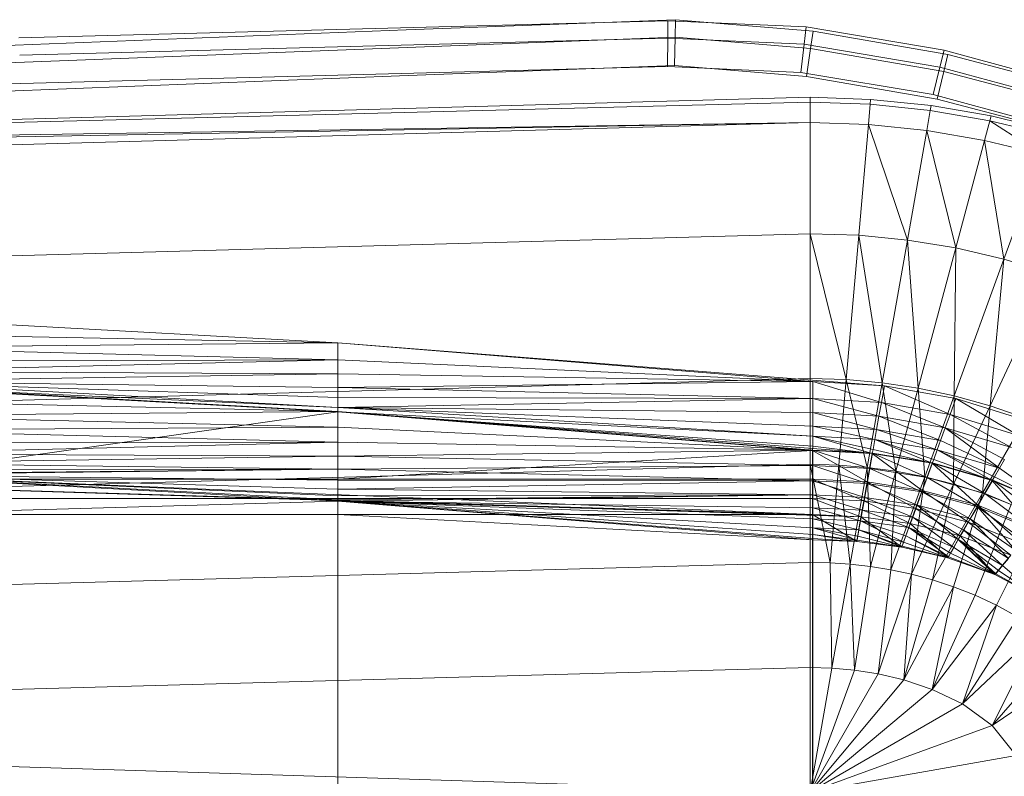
# Model space of a CAD drawing. Header units: metres. Extents: x 391.1 to 427.5, y 12.7 to 28.4.
# Tile 61 of 135: x 407.872 to 408.111, y 26.315 to 26.498. Entities that reach past the tile are written whole.
import ezdxf

# ---------------------------------------------------------------- set-up
doc = ezdxf.new("R2010")
doc.units = ezdxf.units.M
doc.layers.add('A-DETL-____-MBND', color=7, linetype='Continuous', lineweight=18)
doc.layers.add('A-GENM-____-OTLN', color=7, linetype='Continuous', lineweight=18)

# ---------------------------------------------------------------- blocks, each defined once
blk = doc.blocks.new('Family - LONDR55-XX_ZZ-ARQ-CAA-M3D-Londres55-154724-04_PCI_P1')
at = {"layer": 'A-DETL-____-MBND', "color": 253, "true_color": 0xaaaaaa}
for p, q in [((0.03874, 0.72691), (0.03162, 0.40749)), ((0.03874, 0.72691), (0.03162, 0.40749)), ((0.03494, 0.21652), (0.04902, 0.7262)), ((0.04902, 0.7262), (0.03612, 0.21652)), ((0.04902, 0.7262), (0.04107, 0.21652)), ((0.0502, 0.7262), (0.04107, 0.21652)), ((0.05515, 0.7262), (0.04107, 0.21652)), ((0.08204, 0.7262), (0.06796, 0.21652)), ((0.11707, 0.7262), (0.10299, 0.21652)), ((0.12032, 0.7256), (0.13594, 0.21593)), ((0.12032, 0.7256), (0.13594, 0.21593)), ((0.12032, 0.7256), (0.13646, 0.2042)), ((0.13782, 0.7262), (0.12375, 0.21652)), ((0.16159, 0.7262), (0.14752, 0.21652)), ((0.18701, 0.7262), (0.17293, 0.21652)), ((0.18701, 0.7262), (0.20299, 0.21652)), ((0.01865, 0.31422), (0.02604, 0.50472)), ((0.01865, 0.31422), (0.02604, 0.50472)), ((0.02287, 0.31404), (0.03025, 0.50425)), ((0.02287, 0.31404), (0.03025, 0.50425)), ((0.03707, 0.5035), (0.0297, 0.31375)), ((0.03707, 0.5035), (0.0297, 0.31375)), ((0.0297, 0.31375), (0.03707, 0.5035)), ((0.03707, 0.5035), (0.0297, 0.31375)), ((0.08802, 0.44565), (0.09437, 0.33076)), ((0.09212, 0.44566), (0.09437, 0.33076)), ((0.09212, 0.44566), (0.09437, 0.33076)), ((0.09554, 0.44566), (0.09437, 0.33076)), ((0.09437, 0.33076), (0.09554, 0.44566)), ((0.09554, 0.44566), (0.09846, 0.33077)), ((0.09554, 0.44566), (0.09846, 0.33077)), ((0.09882, 0.44566), (0.09846, 0.33077)), ((0.09846, 0.33077), (0.09882, 0.44566)), ((0.09846, 0.33077), (0.10126, 0.44566)), ((0.09846, 0.33077), (0.10126, 0.44566)), ((0.10126, 0.44566), (0.10188, 0.33077)), ((0.10126, 0.44566), (0.10188, 0.33077)), ((0.10371, 0.44566), (0.10188, 0.33077)), ((0.10188, 0.33077), (0.10371, 0.44566)), ((0.10371, 0.44566), (0.10516, 0.33077)), ((0.10371, 0.44566), (0.11005, 0.33077)), ((0.10371, 0.44566), (0.1076, 0.33077)), ((0.10371, 0.44566), (0.10516, 0.33077)), ((0.10371, 0.44566), (0.11005, 0.33077)), ((0.10371, 0.44566), (0.1076, 0.33077)), ((0.10461, 0.44571), (0.11096, 0.33082)), ((0.10471, 0.44572), (0.11005, 0.33077)), ((0.10471, 0.44572), (0.11105, 0.33082)), ((0.10471, 0.44572), (0.11005, 0.33077)), ((0.10471, 0.44572), (0.11105, 0.33082)), ((0.10839, 0.44571), (0.11096, 0.33082)), ((0.10839, 0.44571), (0.11096, 0.33082)), ((0.11204, 0.44571), (0.11096, 0.33082)), ((0.11096, 0.33082), (0.11204, 0.44571)), ((0.12737, 0.44571), (0.11105, 0.33082)), ((0.11105, 0.33082), (0.12737, 0.44571)), ((0.11204, 0.44571), (0.11473, 0.33082)), ((0.11204, 0.44571), (0.11473, 0.33082)), ((0.11547, 0.44571), (0.11473, 0.33082)), ((0.11473, 0.33082), (0.11547, 0.44571)), ((0.11547, 0.44571), (0.11839, 0.33082)), ((0.11547, 0.44571), (0.11839, 0.33082)), ((0.11858, 0.44571), (0.11839, 0.33082)), ((0.11839, 0.33082), (0.11858, 0.44571)), ((0.11839, 0.33082), (0.12125, 0.44571)), ((0.11839, 0.33082), (0.12125, 0.44571)), ((0.12125, 0.44571), (0.12182, 0.33082)), ((0.12125, 0.44571), (0.12182, 0.33082)), ((0.12343, 0.44571), (0.12182, 0.33082)), ((0.12182, 0.33082), (0.12343, 0.44571)), ((0.12343, 0.44571), (0.12492, 0.33082)), ((0.12343, 0.44571), (0.12492, 0.33082)), ((0.12503, 0.44571), (0.12492, 0.33082)), ((0.12492, 0.33082), (0.12503, 0.44571)), ((0.12492, 0.33082), (0.12601, 0.44571)), ((0.12492, 0.33082), (0.12601, 0.44571)), ((0.12492, 0.33082), (0.12632, 0.44571)), ((0.12492, 0.33082), (0.12632, 0.44571)), ((0.12632, 0.44571), (0.13266, 0.33082)), ((0.12632, 0.44571), (0.1276, 0.33082)), ((0.12632, 0.44571), (0.12977, 0.33082)), ((0.12632, 0.44571), (0.1276, 0.33082)), ((0.12632, 0.44571), (0.13137, 0.33082)), ((0.12632, 0.44571), (0.12977, 0.33082)), ((0.12632, 0.44571), (0.13235, 0.33082)), ((0.12632, 0.44571), (0.13137, 0.33082)), ((0.12632, 0.44571), (0.13266, 0.33082)), ((0.12632, 0.44571), (0.13235, 0.33082)), ((0.12632, 0.44571), (0.13594, 0.21593)), ((0.12632, 0.44571), (0.13266, 0.33082)), ((0.12632, 0.44571), (0.13594, 0.21593)), ((0.12632, 0.44571), (0.13266, 0.33082)), ((0.12737, 0.44571), (0.12737, 0.33082)), ((0.12737, 0.44571), (0.12737, 0.33082)), ((0.13205, 0.44571), (0.13205, 0.33082)), ((0.13205, 0.44571), (0.13205, 0.33082)), ((0.13594, 0.44571), (0.13266, 0.33082)), ((0.13594, 0.44571), (0.13266, 0.33082)), ((0.13594, 0.44571), (0.13594, 0.33082)), ((0.13594, 0.44571), (0.13594, 0.33082)), ((0.13594, 0.33082), (0.13594, 0.44571)), ((0.13594, 0.44571), (0.13594, 0.33082)), ((0.02057, 0.40793), (0.01643, 0.25093)), ((0.02057, 0.40793), (0.01643, 0.25093)), ((0.02479, 0.40776), (0.02066, 0.25097)), ((0.02479, 0.40776), (0.02066, 0.25097)), ((0.03162, 0.40749), (0.0275, 0.25103)), ((0.03162, 0.40749), (0.0275, 0.25103)), ((0.09437, 0.33076), (0.09846, 0.33077)), ((0.09437, 0.33076), (0.09846, 0.33077)), ((0.09437, 0.33076), (0.10371, 0.21587)), ((0.09437, 0.33076), (0.10371, 0.21587)), ((0.09437, 0.33076), (0.10473, 0.19854)), ((0.09846, 0.33077), (0.10371, 0.21587)), ((0.09846, 0.33077), (0.10188, 0.33077)), ((0.09846, 0.33077), (0.10188, 0.33077)), ((0.09846, 0.33077), (0.10371, 0.21587)), ((0.10188, 0.33077), (0.10371, 0.21587)), ((0.10188, 0.33077), (0.10516, 0.33077)), ((0.10188, 0.33077), (0.10516, 0.33077)), ((0.10188, 0.33077), (0.10371, 0.21587)), ((0.10516, 0.33077), (0.10371, 0.21587)), ((0.10371, 0.21587), (0.10516, 0.33077)), ((0.1076, 0.33077), (0.10516, 0.33077)), ((0.10516, 0.33077), (0.10781, 0.21587)), ((0.10516, 0.33077), (0.1076, 0.33077)), ((0.10516, 0.33077), (0.10781, 0.21587)), ((0.11005, 0.33077), (0.1076, 0.33077)), ((0.1076, 0.33077), (0.10781, 0.21587)), ((0.1076, 0.33077), (0.11005, 0.33077)), ((0.1076, 0.33077), (0.10781, 0.21587)), ((0.11005, 0.33077), (0.10781, 0.21587)), ((0.10781, 0.21587), (0.11005, 0.33077)), ((0.11105, 0.33082), (0.11005, 0.33077)), ((0.11005, 0.33077), (0.11105, 0.33082)), ((0.11005, 0.33077), (0.11123, 0.21587)), ((0.11005, 0.33077), (0.11694, 0.21587)), ((0.11005, 0.33077), (0.11451, 0.21587)), ((0.11005, 0.33077), (0.11123, 0.21587)), ((0.11005, 0.33077), (0.11694, 0.21587)), ((0.11005, 0.33077), (0.11451, 0.21587)), ((0.11096, 0.33082), (0.11473, 0.33082)), ((0.11096, 0.33082), (0.11473, 0.33082)), ((0.11096, 0.33082), (0.1203, 0.21587)), ((0.11096, 0.33082), (0.1203, 0.21587)), ((0.11096, 0.33082), (0.12107, 0.20142)), ((0.11105, 0.33082), (0.11694, 0.21587)), ((0.11105, 0.33082), (0.1194, 0.21587)), ((0.11105, 0.33082), (0.11694, 0.21587)), ((0.11105, 0.33082), (0.12039, 0.21593)), ((0.11105, 0.33082), (0.1194, 0.21587)), ((0.11105, 0.33082), (0.12737, 0.33082)), ((0.11105, 0.33082), (0.12039, 0.21593)), ((0.11105, 0.33082), (0.12737, 0.33082)), ((0.11473, 0.33082), (0.1203, 0.21587)), ((0.11473, 0.33082), (0.11839, 0.33082)), ((0.11473, 0.33082), (0.11839, 0.33082)), ((0.11473, 0.33082), (0.1203, 0.21587)), ((0.11839, 0.33082), (0.1203, 0.21587)), ((0.11839, 0.33082), (0.12182, 0.33082)), ((0.11839, 0.33082), (0.1203, 0.21587)), ((0.11839, 0.33082), (0.12182, 0.33082)), ((0.12182, 0.33082), (0.1203, 0.21587)), ((0.1203, 0.21587), (0.12182, 0.33082)), ((0.12737, 0.33082), (0.12039, 0.21593)), ((0.12039, 0.21593), (0.12737, 0.33082)), ((0.12182, 0.33082), (0.12407, 0.21587)), ((0.12182, 0.33082), (0.12492, 0.33082)), ((0.12182, 0.33082), (0.12492, 0.33082)), ((0.12182, 0.33082), (0.12407, 0.21587)), ((0.12492, 0.33082), (0.12407, 0.21587)), ((0.12407, 0.21587), (0.12492, 0.33082)), ((0.12492, 0.33082), (0.12773, 0.21587)), ((0.12492, 0.33082), (0.1276, 0.33082)), ((0.12492, 0.33082), (0.1276, 0.33082)), ((0.12492, 0.33082), (0.12773, 0.21587)), ((0.12737, 0.33082), (0.12737, 0.21593)), ((0.12737, 0.33082), (0.13205, 0.33082)), ((0.12737, 0.33082), (0.13205, 0.33082)), ((0.12737, 0.33082), (0.12737, 0.21593)), ((0.1276, 0.33082), (0.12773, 0.21587)), ((0.12977, 0.33082), (0.1276, 0.33082)), ((0.1276, 0.33082), (0.12977, 0.33082)), ((0.1276, 0.33082), (0.12773, 0.21587)), ((0.12977, 0.33082), (0.12773, 0.21587)), ((0.12773, 0.21587), (0.12977, 0.33082)), ((0.13137, 0.33082), (0.12977, 0.33082)), ((0.12977, 0.33082), (0.13116, 0.21587)), ((0.12977, 0.33082), (0.13137, 0.33082)), ((0.12977, 0.33082), (0.13116, 0.21587)), ((0.13137, 0.33082), (0.13116, 0.21587)), ((0.13116, 0.21587), (0.13137, 0.33082)), ((0.13116, 0.21587), (0.13235, 0.33082)), ((0.13116, 0.21587), (0.13235, 0.33082)), ((0.13116, 0.21587), (0.13266, 0.33082)), ((0.13116, 0.21587), (0.13266, 0.33082)), ((0.13235, 0.33082), (0.13137, 0.33082)), ((0.13137, 0.33082), (0.13235, 0.33082)), ((0.13205, 0.33082), (0.13205, 0.21593)), ((0.13594, 0.33082), (0.13205, 0.33082)), ((0.13205, 0.33082), (0.13205, 0.21593)), ((0.13205, 0.33082), (0.13594, 0.33082)), ((0.13266, 0.33082), (0.13235, 0.33082)), ((0.13235, 0.33082), (0.13266, 0.33082)), ((0.13266, 0.33082), (0.142, 0.21587)), ((0.13594, 0.33082), (0.13266, 0.33082)), ((0.13266, 0.33082), (0.142, 0.21587)), ((0.13266, 0.33082), (0.13426, 0.21587)), ((0.13266, 0.33082), (0.13694, 0.21587)), ((0.13266, 0.33082), (0.13426, 0.21587)), ((0.13266, 0.33082), (0.13911, 0.21587)), ((0.13266, 0.33082), (0.13694, 0.21587)), ((0.13266, 0.33082), (0.14071, 0.21587)), ((0.13266, 0.33082), (0.13911, 0.21587)), ((0.13266, 0.33082), (0.14169, 0.21587)), ((0.13266, 0.33082), (0.14071, 0.21587)), ((0.13266, 0.33082), (0.142, 0.21587)), ((0.13266, 0.33082), (0.14169, 0.21587)), ((0.13266, 0.33082), (0.13594, 0.21593)), ((0.13266, 0.33082), (0.13594, 0.21593)), ((0.13594, 0.33082), (0.142, 0.21587)), ((0.13594, 0.21593), (0.13594, 0.33082)), ((0.142, 0.21587), (0.13594, 0.33082)), ((0.13594, 0.33082), (0.13594, 0.21593)), ((0.13594, 0.33082), (0.27003, 0.33082)), ((0.13594, 0.33082), (0.142, 0.21587)), ((0.13594, 0.33082), (0.13594, 0.21593)), ((0.142, 0.21587), (0.13594, 0.33082)), ((0.13594, 0.33082), (0.27003, 0.33082)), ((0.13594, 0.21593), (0.13594, 0.33082)), ((0.13594, 0.33082), (0.27003, 0.33082)), ((0.13594, 0.33082), (0.13594, 0.21593)), ((0.13594, 0.33082), (0.27003, 0.33082)), ((0.01617, 0.24905), (0.01865, 0.31422)), ((0.01617, 0.24905), (0.01865, 0.31422)), ((0.0204, 0.24916), (0.02287, 0.31404)), ((0.0204, 0.24916), (0.02287, 0.31404)), ((0.0297, 0.31375), (0.02725, 0.24933)), ((0.0297, 0.31375), (0.02725, 0.24933)), ((0.02725, 0.24933), (0.0297, 0.31375)), ((0.0297, 0.31375), (0.02725, 0.24933)), ((0.01643, 0.25093), (0.02066, 0.25097)), ((0.02066, 0.25097), (0.01643, 0.25093)), ((0.01643, 0.25093), (0.01789, 0.21744)), ((0.01643, 0.25093), (0.01789, 0.21744)), ((0.02066, 0.25097), (0.0275, 0.25103)), ((0.0275, 0.25103), (0.02066, 0.25097)), ((0.02066, 0.25097), (0.0221, 0.21793)), ((0.02066, 0.25097), (0.0221, 0.21793)), ((0.0275, 0.25103), (0.02891, 0.21873)), ((0.0275, 0.25103), (0.02891, 0.21873)), ((0.01617, 0.24905), (0.0204, 0.24916)), ((0.0204, 0.24916), (0.01617, 0.24905)), ((0.01894, 0.2158), (0.01617, 0.24905)), ((0.01894, 0.2158), (0.01617, 0.24905)), ((0.0204, 0.24916), (0.02725, 0.24933)), ((0.02725, 0.24933), (0.0204, 0.24916)), ((0.02314, 0.2164), (0.0204, 0.24916)), ((0.02314, 0.2164), (0.0204, 0.24916)), ((0.02725, 0.24933), (0.02992, 0.21736)), ((0.02725, 0.24933), (0.02992, 0.21736)), ((0.02992, 0.21736), (0.02725, 0.24933)), ((0.02725, 0.24933), (0.02992, 0.21736)), ((0.01789, 0.21744), (0.0221, 0.21793)), ((0.0221, 0.21793), (0.01789, 0.21744)), ((0.01789, 0.21744), (0.02351, 0.18411)), ((0.01789, 0.21744), (0.02351, 0.18411)), ((0.0221, 0.21793), (0.02891, 0.21873)), ((0.02891, 0.21873), (0.0221, 0.21793)), ((0.0221, 0.21793), (0.02763, 0.18512)), ((0.0221, 0.21793), (0.02763, 0.18512)), ((0.02314, 0.2164), (0.02992, 0.21736)), ((0.02992, 0.21736), (0.02314, 0.2164)), ((0.02891, 0.21873), (0.0343, 0.18674)), ((0.02891, 0.21873), (0.0343, 0.18674)), ((0.02992, 0.21736), (0.03536, 0.18578)), ((0.02992, 0.21736), (0.03536, 0.18578)), ((0.03536, 0.18578), (0.02992, 0.21736)), ((0.02992, 0.21736), (0.03536, 0.18578)), ((0.01894, 0.2158), (0.02314, 0.2164)), ((0.02314, 0.2164), (0.01894, 0.2158)), ((0.02457, 0.18317), (0.01894, 0.2158)), ((0.02457, 0.18317), (0.01894, 0.2158)), ((0.02869, 0.18417), (0.02314, 0.2164)), ((0.02869, 0.18417), (0.02314, 0.2164)), ((0.03544, 0.20186), (0.03494, 0.21652)), ((0.03494, 0.21652), (0.03612, 0.21652)), ((0.03612, 0.21652), (0.03662, 0.20196)), ((0.03612, 0.21652), (0.04107, 0.21652)), ((0.04107, 0.21652), (0.04155, 0.20239)), ((0.06796, 0.21652), (0.04107, 0.21652)), ((0.06796, 0.21652), (0.06834, 0.20474)), ((0.06796, 0.21652), (0.10325, 0.20779)), ((0.10299, 0.21652), (0.06796, 0.21652)), ((0.10299, 0.21652), (0.10325, 0.20779)), ((0.12375, 0.21652), (0.10299, 0.21652)), ((0.10371, 0.21587), (0.10473, 0.19854)), ((0.10371, 0.21587), (0.10876, 0.19926)), ((0.10371, 0.21587), (0.10473, 0.19854)), ((0.10371, 0.21587), (0.10781, 0.21587)), ((0.10371, 0.21587), (0.10781, 0.21587)), ((0.10371, 0.21587), (0.10876, 0.19926)), ((0.10781, 0.21587), (0.10876, 0.19926)), ((0.10781, 0.21587), (0.11213, 0.19985)), ((0.10781, 0.21587), (0.10876, 0.19926)), ((0.10781, 0.21587), (0.11123, 0.21587)), ((0.10781, 0.21587), (0.11123, 0.21587)), ((0.10781, 0.21587), (0.11213, 0.19985)), ((0.11123, 0.21587), (0.11213, 0.19985)), ((0.11451, 0.21587), (0.11123, 0.21587)), ((0.11123, 0.21587), (0.11536, 0.20042)), ((0.11123, 0.21587), (0.11213, 0.19985)), ((0.11123, 0.21587), (0.11451, 0.21587)), ((0.11123, 0.21587), (0.11536, 0.20042)), ((0.11694, 0.21587), (0.11451, 0.21587)), ((0.11451, 0.21587), (0.11536, 0.20042)), ((0.11451, 0.21587), (0.11776, 0.20085)), ((0.11451, 0.21587), (0.11536, 0.20042)), ((0.11451, 0.21587), (0.11694, 0.21587)), ((0.11451, 0.21587), (0.11776, 0.20085)), ((0.1194, 0.21587), (0.11694, 0.21587)), ((0.11694, 0.21587), (0.11776, 0.20085)), ((0.11694, 0.21587), (0.12018, 0.20127)), ((0.11694, 0.21587), (0.11776, 0.20085)), ((0.11694, 0.21587), (0.1194, 0.21587)), ((0.11694, 0.21587), (0.12115, 0.2015)), ((0.11694, 0.21587), (0.12115, 0.2015)), ((0.11694, 0.21587), (0.12018, 0.20127)), ((0.12039, 0.21593), (0.1194, 0.21587)), ((0.1194, 0.21587), (0.12039, 0.21593)), ((0.1194, 0.21587), (0.12115, 0.2015)), ((0.1194, 0.21587), (0.12115, 0.2015)), ((0.1203, 0.21587), (0.12107, 0.20142)), ((0.1203, 0.21587), (0.12478, 0.20208)), ((0.1203, 0.21587), (0.12107, 0.20142)), ((0.1203, 0.21587), (0.12407, 0.21587)), ((0.1203, 0.21587), (0.12407, 0.21587)), ((0.1203, 0.21587), (0.12478, 0.20208)), ((0.12039, 0.21593), (0.12115, 0.2015)), ((0.12039, 0.21593), (0.12802, 0.20271)), ((0.12039, 0.21593), (0.12115, 0.2015)), ((0.12039, 0.21593), (0.12737, 0.21593)), ((0.12039, 0.21593), (0.12737, 0.21593)), ((0.12039, 0.21593), (0.12802, 0.20271)), ((0.12375, 0.21652), (0.12393, 0.2096)), ((0.12375, 0.21652), (0.14762, 0.21167)), ((0.14752, 0.21652), (0.12375, 0.21652)), ((0.12407, 0.21587), (0.12478, 0.20208)), ((0.12407, 0.21587), (0.12838, 0.20272)), ((0.12407, 0.21587), (0.12478, 0.20208)), ((0.12407, 0.21587), (0.12773, 0.21587)), ((0.12407, 0.21587), (0.12773, 0.21587)), ((0.12407, 0.21587), (0.12838, 0.20272)), ((0.12737, 0.21593), (0.12802, 0.20271)), ((0.12737, 0.21593), (0.13205, 0.21593)), ((0.12737, 0.21593), (0.13262, 0.20352)), ((0.12737, 0.21593), (0.12802, 0.20271)), ((0.12737, 0.21593), (0.13205, 0.21593)), ((0.12737, 0.21593), (0.13262, 0.20352)), ((0.12773, 0.21587), (0.12838, 0.20272)), ((0.12773, 0.21587), (0.13176, 0.20331)), ((0.12773, 0.21587), (0.12838, 0.20272)), ((0.12773, 0.21587), (0.13116, 0.21587)), ((0.12773, 0.21587), (0.13116, 0.21587)), ((0.12773, 0.21587), (0.13176, 0.20331)), ((0.13116, 0.21587), (0.13176, 0.20331)), ((0.13116, 0.21587), (0.13482, 0.20385)), ((0.13116, 0.21587), (0.13176, 0.20331)), ((0.13116, 0.21587), (0.13426, 0.21587)), ((0.13116, 0.21587), (0.13426, 0.21587)), ((0.13116, 0.21587), (0.13482, 0.20385)), ((0.13205, 0.21593), (0.13262, 0.20352)), ((0.13594, 0.21593), (0.13205, 0.21593)), ((0.13205, 0.21593), (0.13646, 0.2042)), ((0.13205, 0.21593), (0.13262, 0.20352)), ((0.13205, 0.21593), (0.13594, 0.21593)), ((0.13205, 0.21593), (0.13646, 0.2042)), ((0.13426, 0.21587), (0.13482, 0.20385)), ((0.13694, 0.21587), (0.13426, 0.21587)), ((0.13426, 0.21587), (0.13745, 0.20431)), ((0.13426, 0.21587), (0.13482, 0.20385)), ((0.13426, 0.21587), (0.13694, 0.21587)), ((0.13426, 0.21587), (0.13745, 0.20431)), ((0.142, 0.21587), (0.13594, 0.21593)), ((0.13594, 0.21593), (0.13646, 0.2042)), ((0.142, 0.21587), (0.13594, 0.21593)), ((0.13594, 0.21593), (0.14244, 0.20519)), ((0.13594, 0.21593), (0.13646, 0.2042)), ((0.13594, 0.21593), (0.142, 0.21587)), ((0.13594, 0.21593), (0.14244, 0.20519)), ((0.13594, 0.21593), (0.13646, 0.2042)), ((0.27003, 0.21593), (0.13594, 0.21593)), ((0.13594, 0.21593), (0.27003, 0.21593)), ((0.13594, 0.21593), (0.13646, 0.2042)), ((0.13911, 0.21587), (0.13694, 0.21587)), ((0.13694, 0.21587), (0.13745, 0.20431)), ((0.13694, 0.21587), (0.13959, 0.20469)), ((0.13694, 0.21587), (0.13745, 0.20431)), ((0.13694, 0.21587), (0.13911, 0.21587)), ((0.13694, 0.21587), (0.13959, 0.20469)), ((0.14071, 0.21587), (0.13911, 0.21587)), ((0.13911, 0.21587), (0.13959, 0.20469)), ((0.13911, 0.21587), (0.14117, 0.20497)), ((0.13911, 0.21587), (0.13959, 0.20469)), ((0.13911, 0.21587), (0.14071, 0.21587)), ((0.13911, 0.21587), (0.14213, 0.20514)), ((0.13911, 0.21587), (0.14213, 0.20514)), ((0.13911, 0.21587), (0.14117, 0.20497)), ((0.14169, 0.21587), (0.14071, 0.21587)), ((0.14071, 0.21587), (0.14213, 0.20514)), ((0.14071, 0.21587), (0.14169, 0.21587)), ((0.14071, 0.21587), (0.14244, 0.20519)), ((0.14071, 0.21587), (0.14244, 0.20519)), ((0.14071, 0.21587), (0.14213, 0.20514)), ((0.142, 0.21587), (0.14169, 0.21587)), ((0.14169, 0.21587), (0.14244, 0.20519)), ((0.14169, 0.21587), (0.142, 0.21587)), ((0.14169, 0.21587), (0.14244, 0.20519)), ((0.142, 0.21587), (0.14244, 0.20519)), ((0.142, 0.21587), (0.14244, 0.20519)), ((0.142, 0.21587), (0.26396, 0.21587)), ((0.142, 0.21587), (0.14244, 0.20519)), ((0.142, 0.21587), (0.14244, 0.20519)), ((0.142, 0.21587), (0.26396, 0.21587)), ((0.14752, 0.21652), (0.14762, 0.21167)), ((0.14752, 0.21652), (0.17293, 0.21652)), ((0.17293, 0.21652), (0.17309, 0.21124)), ((0.17293, 0.21652), (0.20299, 0.21652)), ((0.20299, 0.21652), (0.17309, 0.21124)), ((0.20299, 0.21652), (0.17357, 0.20581)), ((0.20299, 0.21652), (0.17447, 0.20005)), ((0.20299, 0.21652), (0.17593, 0.19381)), ((0.20299, 0.21652), (0.17822, 0.18699)), ((0.20299, 0.21652), (0.18172, 0.17968)), ((0.20299, 0.21652), (0.18695, 0.17244)), ((0.20299, 0.21652), (0.1942, 0.16667)), ((0.14762, 0.21167), (0.12393, 0.2096)), ((0.14762, 0.21167), (0.14795, 0.20681)), ((0.14762, 0.21167), (0.17309, 0.21124)), ((0.17309, 0.21124), (0.14795, 0.20681)), ((0.17309, 0.21124), (0.17357, 0.20581)), ((0.10325, 0.20779), (0.06834, 0.20474)), ((0.12393, 0.2096), (0.10325, 0.20779)), ((0.10325, 0.20779), (0.10402, 0.19907)), ((0.10325, 0.20779), (0.12449, 0.20268)), ((0.12393, 0.2096), (0.12449, 0.20268)), ((0.12393, 0.2096), (0.14795, 0.20681)), ((0.14795, 0.20681), (0.12449, 0.20268)), ((0.14244, 0.20519), (0.13646, 0.2042)), ((0.13646, 0.2042), (0.14244, 0.20519)), ((0.14117, 0.20497), (0.13959, 0.20469)), ((0.13959, 0.20469), (0.14117, 0.20497)), ((0.14213, 0.20514), (0.14117, 0.20497)), ((0.14117, 0.20497), (0.14213, 0.20514)), ((0.14117, 0.20497), (0.14382, 0.19434)), ((0.14117, 0.20497), (0.14382, 0.19434)), ((0.14244, 0.20519), (0.14213, 0.20514)), ((0.14213, 0.20514), (0.14244, 0.20519)), ((0.14213, 0.20514), (0.14382, 0.19434)), ((0.14213, 0.20514), (0.14382, 0.19434)), ((0.14382, 0.19434), (0.14244, 0.20519)), ((0.14244, 0.20519), (0.14382, 0.19434)), ((0.14244, 0.20519), (0.14382, 0.19434)), ((0.14244, 0.20519), (0.14382, 0.19434)), ((0.14795, 0.20681), (0.14851, 0.20192)), ((0.14795, 0.20681), (0.17357, 0.20581)), ((0.17357, 0.20581), (0.14851, 0.20192)), ((0.17357, 0.20581), (0.17447, 0.20005)), ((0.06834, 0.20474), (0.04155, 0.20239)), ((0.06834, 0.20474), (0.06948, 0.19298)), ((0.06834, 0.20474), (0.10402, 0.19907)), ((0.12449, 0.20268), (0.10402, 0.19907)), ((0.12802, 0.20271), (0.12115, 0.2015)), ((0.12115, 0.2015), (0.12802, 0.20271)), ((0.12449, 0.20268), (0.12543, 0.19574)), ((0.12449, 0.20268), (0.14851, 0.20192)), ((0.12838, 0.20272), (0.12478, 0.20208)), ((0.12478, 0.20208), (0.12838, 0.20272)), ((0.13262, 0.20352), (0.12802, 0.20271)), ((0.12802, 0.20271), (0.13262, 0.20352)), ((0.12802, 0.20271), (0.13006, 0.18939)), ((0.12802, 0.20271), (0.13445, 0.19099)), ((0.12802, 0.20271), (0.13006, 0.18939)), ((0.12802, 0.20271), (0.13445, 0.19099)), ((0.13176, 0.20331), (0.12838, 0.20272)), ((0.12838, 0.20272), (0.13176, 0.20331)), ((0.12838, 0.20272), (0.13041, 0.18945)), ((0.12838, 0.20272), (0.13363, 0.19063)), ((0.12838, 0.20272), (0.13041, 0.18945)), ((0.12838, 0.20272), (0.13363, 0.19063)), ((0.13482, 0.20385), (0.13176, 0.20331)), ((0.13176, 0.20331), (0.13482, 0.20385)), ((0.13176, 0.20331), (0.13363, 0.19063)), ((0.13176, 0.20331), (0.13655, 0.19169)), ((0.13176, 0.20331), (0.13363, 0.19063)), ((0.13176, 0.20331), (0.13655, 0.19169)), ((0.13646, 0.2042), (0.13262, 0.20352)), ((0.13262, 0.20352), (0.13646, 0.2042)), ((0.13262, 0.20352), (0.13445, 0.19099)), ((0.13262, 0.20352), (0.1381, 0.19232)), ((0.13262, 0.20352), (0.13445, 0.19099)), ((0.13262, 0.20352), (0.1381, 0.19232)), ((0.13745, 0.20431), (0.13482, 0.20385)), ((0.13482, 0.20385), (0.13745, 0.20431)), ((0.13482, 0.20385), (0.13655, 0.19169)), ((0.13482, 0.20385), (0.13906, 0.1926)), ((0.13482, 0.20385), (0.13655, 0.19169)), ((0.13482, 0.20385), (0.13906, 0.1926)), ((0.13646, 0.2042), (0.14382, 0.19434)), ((0.13646, 0.2042), (0.1381, 0.19232)), ((0.13646, 0.2042), (0.14382, 0.19434)), ((0.13646, 0.2042), (0.1381, 0.19232)), ((0.13646, 0.2042), (0.1381, 0.19232)), ((0.13959, 0.20469), (0.13745, 0.20431)), ((0.13745, 0.20431), (0.13959, 0.20469)), ((0.13745, 0.20431), (0.13906, 0.1926)), ((0.13745, 0.20431), (0.1411, 0.19335)), ((0.13745, 0.20431), (0.13906, 0.1926)), ((0.13745, 0.20431), (0.14261, 0.19389)), ((0.13745, 0.20431), (0.14261, 0.19389)), ((0.13745, 0.20431), (0.1411, 0.19335)), ((0.13959, 0.20469), (0.14261, 0.19389)), ((0.13959, 0.20469), (0.14382, 0.19434)), ((0.13959, 0.20469), (0.14353, 0.19423)), ((0.13959, 0.20469), (0.14261, 0.19389)), ((0.13959, 0.20469), (0.14382, 0.19434)), ((0.13959, 0.20469), (0.14353, 0.19423)), ((0.03662, 0.20196), (0.03544, 0.20186)), ((0.03695, 0.18724), (0.03544, 0.20186)), ((0.04155, 0.20239), (0.03662, 0.20196)), ((0.03662, 0.20196), (0.03811, 0.18745)), ((0.04155, 0.20239), (0.04299, 0.1883)), ((0.04155, 0.20239), (0.06948, 0.19298)), ((0.11536, 0.20042), (0.11213, 0.19985)), ((0.11213, 0.19985), (0.11536, 0.20042)), ((0.11776, 0.20085), (0.11536, 0.20042)), ((0.11536, 0.20042), (0.11776, 0.20085)), ((0.11536, 0.20042), (0.11798, 0.18494)), ((0.11536, 0.20042), (0.12027, 0.18577)), ((0.11536, 0.20042), (0.12027, 0.18577)), ((0.11536, 0.20042), (0.11798, 0.18494)), ((0.12018, 0.20127), (0.11776, 0.20085)), ((0.11776, 0.20085), (0.12018, 0.20127)), ((0.11776, 0.20085), (0.12027, 0.18577)), ((0.11776, 0.20085), (0.1235, 0.187)), ((0.11776, 0.20085), (0.12258, 0.18661)), ((0.11776, 0.20085), (0.12027, 0.18577)), ((0.11776, 0.20085), (0.1235, 0.187)), ((0.11776, 0.20085), (0.12258, 0.18661)), ((0.12115, 0.2015), (0.12018, 0.20127)), ((0.12018, 0.20127), (0.12115, 0.2015)), ((0.12018, 0.20127), (0.1235, 0.187)), ((0.12018, 0.20127), (0.1235, 0.187)), ((0.12478, 0.20208), (0.12107, 0.20142)), ((0.12107, 0.20142), (0.12478, 0.20208)), ((0.12107, 0.20142), (0.12697, 0.1882)), ((0.12107, 0.20142), (0.12343, 0.18691)), ((0.12107, 0.20142), (0.12697, 0.1882)), ((0.12115, 0.2015), (0.1235, 0.187)), ((0.12115, 0.2015), (0.13006, 0.18939)), ((0.12115, 0.2015), (0.1235, 0.187)), ((0.12115, 0.2015), (0.13006, 0.18939)), ((0.12478, 0.20208), (0.12697, 0.1882)), ((0.12478, 0.20208), (0.13041, 0.18945)), ((0.12478, 0.20208), (0.12697, 0.1882)), ((0.12478, 0.20208), (0.13041, 0.18945)), ((0.14851, 0.20192), (0.12543, 0.19574)), ((0.14851, 0.20192), (0.14931, 0.19698)), ((0.10402, 0.19907), (0.06948, 0.19298)), ((0.10402, 0.19907), (0.10532, 0.19035)), ((0.10402, 0.19907), (0.12543, 0.19574)), ((0.10876, 0.19926), (0.10473, 0.19854)), ((0.10473, 0.19854), (0.10876, 0.19926)), ((0.10473, 0.19854), (0.11169, 0.18265)), ((0.10473, 0.19854), (0.10784, 0.18124)), ((0.10473, 0.19854), (0.11169, 0.18265)), ((0.11213, 0.19985), (0.10876, 0.19926)), ((0.10876, 0.19926), (0.11213, 0.19985)), ((0.10876, 0.19926), (0.11169, 0.18265)), ((0.10876, 0.19926), (0.1149, 0.18381)), ((0.10876, 0.19926), (0.11169, 0.18265)), ((0.10876, 0.19926), (0.1149, 0.18381)), ((0.11213, 0.19985), (0.1149, 0.18381)), ((0.11213, 0.19985), (0.11798, 0.18494)), ((0.11213, 0.19985), (0.1149, 0.18381)), ((0.11213, 0.19985), (0.11798, 0.18494)), ((0.14931, 0.19698), (0.17447, 0.20005)), ((0.17447, 0.20005), (0.15037, 0.19198)), ((0.17447, 0.20005), (0.17593, 0.19381)), ((0.12543, 0.19574), (0.10532, 0.19035)), ((0.12543, 0.19574), (0.14931, 0.19698)), ((0.12543, 0.19574), (0.12677, 0.18878)), ((0.14931, 0.19698), (0.12677, 0.18878)), ((0.14931, 0.19698), (0.15037, 0.19198)), ((0.06948, 0.19298), (0.04299, 0.1883)), ((0.06948, 0.19298), (0.0714, 0.18126)), ((0.06948, 0.19298), (0.10532, 0.19035)), ((0.14382, 0.19434), (0.1381, 0.19232)), ((0.1381, 0.19232), (0.14382, 0.19434)), ((0.1411, 0.19335), (0.13906, 0.1926)), ((0.13906, 0.1926), (0.1411, 0.19335)), ((0.14261, 0.19389), (0.1411, 0.19335)), ((0.1411, 0.19335), (0.14261, 0.19389)), ((0.1411, 0.19335), (0.14611, 0.18303)), ((0.1411, 0.19335), (0.14638, 0.18319)), ((0.1411, 0.19335), (0.14638, 0.18319)), ((0.1411, 0.19335), (0.14611, 0.18303)), ((0.14353, 0.19423), (0.14261, 0.19389)), ((0.14261, 0.19389), (0.14353, 0.19423)), ((0.14261, 0.19389), (0.14638, 0.18319)), ((0.14261, 0.19389), (0.14638, 0.18319)), ((0.14382, 0.19434), (0.14353, 0.19423)), ((0.14353, 0.19423), (0.14382, 0.19434)), ((0.14353, 0.19423), (0.14638, 0.18319)), ((0.14353, 0.19423), (0.14638, 0.18319)), ((0.14638, 0.18319), (0.14382, 0.19434)), ((0.14382, 0.19434), (0.14638, 0.18319)), ((0.14382, 0.19434), (0.14638, 0.18319)), ((0.14382, 0.19434), (0.14638, 0.18319)), ((0.15037, 0.19198), (0.17593, 0.19381)), ((0.17593, 0.19381), (0.15172, 0.18692)), ((0.17593, 0.19381), (0.15339, 0.18179)), ((0.17593, 0.19381), (0.17822, 0.18699)), ((0.12677, 0.18878), (0.15037, 0.19198)), ((0.15037, 0.19198), (0.12854, 0.1818)), ((0.13445, 0.19099), (0.13006, 0.18939)), ((0.13006, 0.18939), (0.13445, 0.19099)), ((0.13363, 0.19063), (0.13041, 0.18945)), ((0.13041, 0.18945), (0.13363, 0.19063)), ((0.13655, 0.19169), (0.13363, 0.19063)), ((0.13363, 0.19063), (0.13655, 0.19169)), ((0.13363, 0.19063), (0.13699, 0.17777)), ((0.13363, 0.19063), (0.14199, 0.18066)), ((0.13363, 0.19063), (0.13967, 0.17932)), ((0.13363, 0.19063), (0.13699, 0.17777)), ((0.13363, 0.19063), (0.14199, 0.18066)), ((0.13363, 0.19063), (0.13967, 0.17932)), ((0.1381, 0.19232), (0.13445, 0.19099)), ((0.13445, 0.19099), (0.1381, 0.19232)), ((0.13445, 0.19099), (0.13773, 0.17826)), ((0.13445, 0.19099), (0.1411, 0.18021)), ((0.13445, 0.19099), (0.13773, 0.17826)), ((0.13445, 0.19099), (0.1411, 0.18021)), ((0.13906, 0.1926), (0.13655, 0.19169)), ((0.13655, 0.19169), (0.13906, 0.1926)), ((0.13655, 0.19169), (0.14199, 0.18066)), ((0.13655, 0.19169), (0.14387, 0.18174)), ((0.13655, 0.19169), (0.14387, 0.18174)), ((0.13655, 0.19169), (0.14199, 0.18066)), ((0.1381, 0.19232), (0.14638, 0.18319)), ((0.1381, 0.19232), (0.1411, 0.18021)), ((0.1381, 0.19232), (0.14638, 0.18319)), ((0.1381, 0.19232), (0.1411, 0.18021)), ((0.1381, 0.19232), (0.1411, 0.18021)), ((0.13906, 0.1926), (0.14387, 0.18174)), ((0.13906, 0.1926), (0.14611, 0.18303)), ((0.13906, 0.1926), (0.14526, 0.18254)), ((0.13906, 0.1926), (0.14387, 0.18174)), ((0.13906, 0.1926), (0.14611, 0.18303)), ((0.13906, 0.1926), (0.14526, 0.18254)), ((0.15037, 0.19198), (0.15172, 0.18692)), ((0.04299, 0.1883), (0.03811, 0.18745)), ((0.04299, 0.1883), (0.04539, 0.17429)), ((0.04299, 0.1883), (0.0714, 0.18126)), ((0.10532, 0.19035), (0.0714, 0.18126)), ((0.10532, 0.19035), (0.10716, 0.18164)), ((0.10532, 0.19035), (0.12677, 0.18878)), ((0.12677, 0.18878), (0.10716, 0.18164)), ((0.12697, 0.1882), (0.12343, 0.18691)), ((0.12343, 0.18691), (0.12697, 0.1882)), ((0.13006, 0.18939), (0.1235, 0.187)), ((0.1235, 0.187), (0.13006, 0.18939)), ((0.12677, 0.18878), (0.12854, 0.1818)), ((0.13041, 0.18945), (0.12697, 0.1882)), ((0.12697, 0.1882), (0.13041, 0.18945)), ((0.12697, 0.1882), (0.13085, 0.17422)), ((0.12697, 0.1882), (0.13402, 0.17605)), ((0.12697, 0.1882), (0.13402, 0.17605)), ((0.12697, 0.1882), (0.13085, 0.17422)), ((0.13006, 0.18939), (0.13368, 0.17592)), ((0.13006, 0.18939), (0.13773, 0.17826)), ((0.13006, 0.18939), (0.13368, 0.17592)), ((0.13006, 0.18939), (0.13773, 0.17826)), ((0.13041, 0.18945), (0.13402, 0.17605)), ((0.13041, 0.18945), (0.13699, 0.17777)), ((0.13041, 0.18945), (0.13699, 0.17777)), ((0.13041, 0.18945), (0.13402, 0.17605)), ((0.02763, 0.18512), (0.0343, 0.18674)), ((0.0343, 0.18674), (0.02763, 0.18512)), ((0.0343, 0.18674), (0.04281, 0.15553)), ((0.0343, 0.18674), (0.04281, 0.15553)), ((0.03811, 0.18745), (0.03695, 0.18724)), ((0.03947, 0.1727), (0.03695, 0.18724)), ((0.03811, 0.18745), (0.04061, 0.17301)), ((0.12258, 0.18661), (0.12027, 0.18577)), ((0.12027, 0.18577), (0.12258, 0.18661)), ((0.1235, 0.187), (0.12258, 0.18661)), ((0.12258, 0.18661), (0.1235, 0.187)), ((0.12258, 0.18661), (0.12764, 0.17243)), ((0.12258, 0.18661), (0.12764, 0.17243)), ((0.12343, 0.18691), (0.13085, 0.17422)), ((0.12343, 0.18691), (0.13085, 0.17422)), ((0.12343, 0.18691), (0.12758, 0.17234)), ((0.1235, 0.187), (0.12764, 0.17243)), ((0.1235, 0.187), (0.13368, 0.17592)), ((0.1235, 0.187), (0.12764, 0.17243)), ((0.1235, 0.187), (0.13368, 0.17592)), ((0.12854, 0.1818), (0.15172, 0.18692)), ((0.15172, 0.18692), (0.13077, 0.17482)), ((0.15172, 0.18692), (0.15339, 0.18179)), ((0.15339, 0.18179), (0.17822, 0.18699)), ((0.17822, 0.18699), (0.15543, 0.17661)), ((0.17822, 0.18699), (0.15787, 0.1714)), ((0.17822, 0.18699), (0.18172, 0.17968)), ((0.02351, 0.18411), (0.02763, 0.18512)), ((0.02763, 0.18512), (0.02351, 0.18411)), ((0.02351, 0.18411), (0.0323, 0.15186)), ((0.02351, 0.18411), (0.0323, 0.15186)), ((0.02457, 0.18317), (0.02869, 0.18417)), ((0.02869, 0.18417), (0.02457, 0.18317)), ((0.02763, 0.18512), (0.03632, 0.15326)), ((0.02763, 0.18512), (0.03632, 0.15326)), ((0.02869, 0.18417), (0.03536, 0.18578)), ((0.03536, 0.18578), (0.02869, 0.18417)), ((0.03703, 0.15261), (0.02869, 0.18417)), ((0.03703, 0.15261), (0.02869, 0.18417)), ((0.03536, 0.18578), (0.04353, 0.15485)), ((0.03536, 0.18578), (0.04353, 0.15485)), ((0.04353, 0.15485), (0.03536, 0.18578)), ((0.03536, 0.18578), (0.04353, 0.15485)), ((0.1149, 0.18381), (0.11169, 0.18265)), ((0.11169, 0.18265), (0.1149, 0.18381)), ((0.11798, 0.18494), (0.1149, 0.18381)), ((0.1149, 0.18381), (0.11798, 0.18494)), ((0.1149, 0.18381), (0.11972, 0.1678)), ((0.1149, 0.18381), (0.12467, 0.17066)), ((0.1149, 0.18381), (0.12256, 0.16944)), ((0.1149, 0.18381), (0.11972, 0.1678)), ((0.1149, 0.18381), (0.12467, 0.17066)), ((0.1149, 0.18381), (0.12256, 0.16944)), ((0.12027, 0.18577), (0.11798, 0.18494)), ((0.11798, 0.18494), (0.12027, 0.18577)), ((0.11798, 0.18494), (0.12467, 0.17066)), ((0.11798, 0.18494), (0.12467, 0.17066)), ((0.12027, 0.18577), (0.12467, 0.17066)), ((0.12027, 0.18577), (0.12764, 0.17243)), ((0.12027, 0.18577), (0.1268, 0.17189)), ((0.12027, 0.18577), (0.12467, 0.17066)), ((0.12027, 0.18577), (0.12764, 0.17243)), ((0.12027, 0.18577), (0.1268, 0.17189)), ((0.033, 0.15122), (0.02457, 0.18317)), ((0.033, 0.15122), (0.02457, 0.18317)), ((0.0714, 0.18126), (0.04539, 0.17429)), ((0.0714, 0.18126), (0.10716, 0.18164)), ((0.0714, 0.18126), (0.07412, 0.16961)), ((0.10716, 0.18164), (0.07412, 0.16961)), ((0.10716, 0.18164), (0.12854, 0.1818)), ((0.10716, 0.18164), (0.10958, 0.17296)), ((0.11169, 0.18265), (0.10784, 0.18124)), ((0.10784, 0.18124), (0.11169, 0.18265)), ((0.10784, 0.18124), (0.11676, 0.16609)), ((0.10784, 0.18124), (0.11676, 0.16609)), ((0.10784, 0.18124), (0.11322, 0.16404)), ((0.12854, 0.1818), (0.10958, 0.17296)), ((0.11169, 0.18265), (0.11676, 0.16609)), ((0.11169, 0.18265), (0.11972, 0.1678)), ((0.11169, 0.18265), (0.11972, 0.1678)), ((0.11169, 0.18265), (0.11676, 0.16609)), ((0.12854, 0.1818), (0.13077, 0.17482)), ((0.13077, 0.17482), (0.15339, 0.18179)), ((0.14638, 0.18319), (0.1411, 0.18021)), ((0.1411, 0.18021), (0.14638, 0.18319)), ((0.14387, 0.18174), (0.14199, 0.18066)), ((0.14199, 0.18066), (0.14387, 0.18174)), ((0.14526, 0.18254), (0.14387, 0.18174)), ((0.14387, 0.18174), (0.14526, 0.18254)), ((0.14387, 0.18174), (0.15046, 0.1718)), ((0.14387, 0.18174), (0.15046, 0.1718)), ((0.14611, 0.18303), (0.14526, 0.18254)), ((0.14526, 0.18254), (0.14611, 0.18303)), ((0.14526, 0.18254), (0.15046, 0.1718)), ((0.14526, 0.18254), (0.15046, 0.1718)), ((0.14638, 0.18319), (0.14611, 0.18303)), ((0.14611, 0.18303), (0.14638, 0.18319)), ((0.14611, 0.18303), (0.15046, 0.1718)), ((0.14611, 0.18303), (0.15046, 0.1718)), ((0.15046, 0.1718), (0.14638, 0.18319)), ((0.14638, 0.18319), (0.15046, 0.1718)), ((0.14638, 0.18319), (0.15046, 0.1718)), ((0.14638, 0.18319), (0.15046, 0.1718)), ((0.15339, 0.18179), (0.15543, 0.17661)), ((0.13967, 0.17932), (0.13699, 0.17777)), ((0.13699, 0.17777), (0.13967, 0.17932)), ((0.1411, 0.18021), (0.13773, 0.17826)), ((0.13773, 0.17826), (0.1411, 0.18021)), ((0.14199, 0.18066), (0.13967, 0.17932)), ((0.13967, 0.17932), (0.14199, 0.18066)), ((0.13967, 0.17932), (0.14658, 0.16855)), ((0.13967, 0.17932), (0.14825, 0.16994)), ((0.13967, 0.17932), (0.14825, 0.16994)), ((0.13967, 0.17932), (0.14658, 0.16855)), ((0.1411, 0.18021), (0.15046, 0.1718)), ((0.1411, 0.18021), (0.14578, 0.16795)), ((0.1411, 0.18021), (0.15046, 0.1718)), ((0.1411, 0.18021), (0.14578, 0.16795)), ((0.1411, 0.18021), (0.14578, 0.16795)), ((0.14199, 0.18066), (0.14825, 0.16994)), ((0.14199, 0.18066), (0.15046, 0.1718)), ((0.14199, 0.18066), (0.14947, 0.17097)), ((0.14199, 0.18066), (0.14825, 0.16994)), ((0.14199, 0.18066), (0.15022, 0.1716)), ((0.14199, 0.18066), (0.14947, 0.17097)), ((0.14199, 0.18066), (0.15046, 0.1718)), ((0.14199, 0.18066), (0.15022, 0.1716)), ((0.15787, 0.1714), (0.18172, 0.17968)), ((0.18172, 0.17968), (0.16078, 0.16621)), ((0.18172, 0.17968), (0.16419, 0.1611)), ((0.18172, 0.17968), (0.18695, 0.17244)), ((0.13349, 0.16785), (0.15543, 0.17661)), ((0.13773, 0.17826), (0.13368, 0.17592)), ((0.13368, 0.17592), (0.13773, 0.17826)), ((0.13699, 0.17777), (0.13402, 0.17605)), ((0.13402, 0.17605), (0.13699, 0.17777)), ((0.13699, 0.17777), (0.14453, 0.16682)), ((0.13699, 0.17777), (0.14658, 0.16855)), ((0.13699, 0.17777), (0.14658, 0.16855)), ((0.13699, 0.17777), (0.14453, 0.16682)), ((0.13773, 0.17826), (0.1428, 0.16545)), ((0.13773, 0.17826), (0.14578, 0.16795)), ((0.13773, 0.17826), (0.14578, 0.16795)), ((0.13773, 0.17826), (0.1428, 0.16545)), ((0.15543, 0.17661), (0.15787, 0.1714)), ((0.04539, 0.17429), (0.04061, 0.17301)), ((0.04539, 0.17429), (0.04879, 0.16039)), ((0.04539, 0.17429), (0.07412, 0.16961)), ((0.10958, 0.17296), (0.13077, 0.17482)), ((0.13077, 0.17482), (0.11259, 0.16433)), ((0.13085, 0.17422), (0.12758, 0.17234)), ((0.12758, 0.17234), (0.13085, 0.17422)), ((0.13368, 0.17592), (0.12764, 0.17243)), ((0.12764, 0.17243), (0.13368, 0.17592)), ((0.13077, 0.17482), (0.13349, 0.16785)), ((0.13402, 0.17605), (0.13085, 0.17422)), ((0.13085, 0.17422), (0.13402, 0.17605)), ((0.13085, 0.17422), (0.13673, 0.16028)), ((0.13085, 0.17422), (0.13953, 0.16263)), ((0.13085, 0.17422), (0.13953, 0.16263)), ((0.13085, 0.17422), (0.13673, 0.16028)), ((0.13368, 0.17592), (0.13922, 0.16244)), ((0.13368, 0.17592), (0.1428, 0.16545)), ((0.13368, 0.17592), (0.1428, 0.16545)), ((0.13368, 0.17592), (0.13922, 0.16244)), ((0.13402, 0.17605), (0.13953, 0.16263)), ((0.13402, 0.17605), (0.14453, 0.16682)), ((0.13402, 0.17605), (0.14216, 0.16483)), ((0.13402, 0.17605), (0.13953, 0.16263)), ((0.13402, 0.17605), (0.14453, 0.16682)), ((0.13402, 0.17605), (0.14216, 0.16483)), ((0.04061, 0.17301), (0.03947, 0.1727)), ((0.04303, 0.1583), (0.03947, 0.1727)), ((0.04061, 0.17301), (0.04414, 0.1587)), ((0.04061, 0.17301), (0.04879, 0.16039)), ((0.07412, 0.16961), (0.10958, 0.17296)), ((0.10958, 0.17296), (0.07765, 0.15807)), ((0.10958, 0.17296), (0.11259, 0.16433)), ((0.1268, 0.17189), (0.12467, 0.17066)), ((0.12467, 0.17066), (0.1268, 0.17189)), ((0.12764, 0.17243), (0.1268, 0.17189)), ((0.1268, 0.17189), (0.12764, 0.17243)), ((0.1268, 0.17189), (0.13387, 0.15796)), ((0.1268, 0.17189), (0.13387, 0.15796)), ((0.12758, 0.17234), (0.13673, 0.16028)), ((0.12758, 0.17234), (0.13673, 0.16028)), ((0.12758, 0.17234), (0.13384, 0.15785)), ((0.12764, 0.17243), (0.13387, 0.15796)), ((0.12764, 0.17243), (0.13922, 0.16244)), ((0.12764, 0.17243), (0.13922, 0.16244)), ((0.12764, 0.17243), (0.13387, 0.15796)), ((0.15046, 0.1718), (0.14578, 0.16795)), ((0.14578, 0.16795), (0.15046, 0.1718)), ((0.15022, 0.1716), (0.14947, 0.17097)), ((0.14947, 0.17097), (0.15022, 0.1716)), ((0.15046, 0.1718), (0.15022, 0.1716)), ((0.15022, 0.1716), (0.15046, 0.1718)), ((0.15022, 0.1716), (0.1565, 0.16048)), ((0.15022, 0.1716), (0.1565, 0.16048)), ((0.1565, 0.16048), (0.15046, 0.1718)), ((0.15046, 0.1718), (0.1565, 0.16048)), ((0.15046, 0.1718), (0.1565, 0.16048)), ((0.15046, 0.1718), (0.1565, 0.16048)), ((0.16419, 0.1611), (0.18695, 0.17244)), ((0.18695, 0.17244), (0.16815, 0.15617)), ((0.18695, 0.17244), (0.1727, 0.15155)), ((0.18695, 0.17244), (0.1942, 0.16667)), ((0.07412, 0.16961), (0.04879, 0.16039)), ((0.07412, 0.16961), (0.07765, 0.15807)), ((0.12467, 0.17066), (0.12256, 0.16944)), ((0.12256, 0.16944), (0.12467, 0.17066)), ((0.12467, 0.17066), (0.13387, 0.15796)), ((0.12467, 0.17066), (0.13387, 0.15796)), ((0.13674, 0.16093), (0.15787, 0.1714)), ((0.14825, 0.16994), (0.14658, 0.16855)), ((0.14658, 0.16855), (0.14825, 0.16994)), ((0.14947, 0.17097), (0.14825, 0.16994)), ((0.14825, 0.16994), (0.14947, 0.17097)), ((0.14825, 0.16994), (0.1565, 0.16048)), ((0.14825, 0.16994), (0.1565, 0.16048)), ((0.14947, 0.17097), (0.1565, 0.16048)), ((0.14947, 0.17097), (0.1565, 0.16048)), ((0.15787, 0.1714), (0.16078, 0.16621))]:
    blk.add_line(p, q, dxfattribs=at)
blk = doc.blocks.new('Family - Inodor P1-154803-04_PCI_P1')
at = {"extrusion": (0, 0, -1), "zscale": -1, "rotation": 180}
blk.add_blockref('Family - LONDR55-XX_ZZ-ARQ-CAA-M3D-Londres55-154724-04_PCI_P1', (0, 0), dxfattribs=at)
blk = doc.blocks.new('LONDR55-XX_ZZ-ARQ-CAA-M3D-Londres55_ifc-1-04_PCI_P1')
at = {"layer": 'A-GENM-____-OTLN', "color": 253, "lineweight": 18, "true_color": 0xaaaaaa, "rotation": 270}
blk.add_blockref('Family - Inodor P1-154803-04_PCI_P1', (408.28015, 26.51417), dxfattribs=at)

msp = doc.modelspace()

# ---------------------------------------------------------------- block references
at = {"lineweight": 5}
msp.add_blockref('LONDR55-XX_ZZ-ARQ-CAA-M3D-Londres55_ifc-1-04_PCI_P1', (0, 0), dxfattribs=at)

doc.saveas('drawing.dxf')
